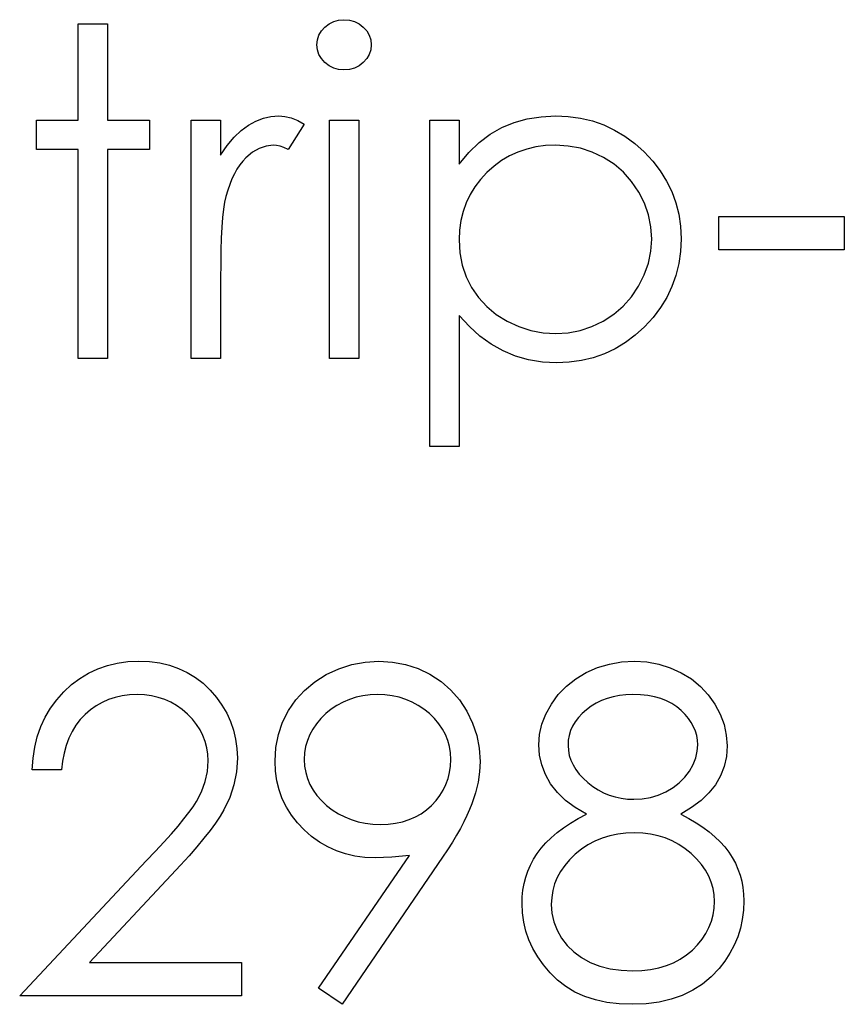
# Model space of a CAD drawing. Header units: inches. Extents: x 1694 to 2505, y -239 to -56.
# Tile 249 of 256: x 1863.679 to 1864.027, y -89.509 to -89.093. Entities that reach past the tile are written whole.
import ezdxf

# ---------------------------------------------------------------- set-up
doc = ezdxf.new("R2010")
doc.units = ezdxf.units.IN
doc.header["$LTSCALE"] = 0.5
doc.header["$MEASUREMENT"] = 0

msp = doc.modelspace()

# ---------------------------------------------------------------- linework, layer by layer
at = {"color": 7, "linetype": 'Continuous'}
for p, q in [((1863.70351, -89.09502), (1863.71588, -89.09502)), ((1863.70352, -89.13565), (1863.70352, -89.09502)), ((1863.71588, -89.09502), (1863.71588, -89.13565)), ((1863.80758, -89.09637), (1863.80935, -89.09502)), ((1863.80935, -89.09502), (1863.81131, -89.09402)), ((1863.81131, -89.09402), (1863.81338, -89.09345)), ((1863.81338, -89.09345), (1863.81564, -89.09325)), ((1863.81564, -89.09325), (1863.81793, -89.09345)), ((1863.81793, -89.09345), (1863.82006, -89.09402)), ((1863.82006, -89.09402), (1863.82202, -89.09502)), ((1863.82202, -89.09502), (1863.82378, -89.09637)), ((1863.80443, -89.10178), (1863.80507, -89.09982)), ((1863.80507, -89.09982), (1863.80612, -89.098)), ((1863.80612, -89.098), (1863.80758, -89.09637)), ((1863.82378, -89.09637), (1863.82527, -89.098)), ((1863.82527, -89.098), (1863.82632, -89.09982)), ((1863.82632, -89.09982), (1863.82696, -89.10178)), ((1863.80421, -89.10391), (1863.80443, -89.10178)), ((1863.80443, -89.10598), (1863.80421, -89.10391)), ((1863.82696, -89.10178), (1863.82718, -89.10391)), ((1863.82718, -89.10391), (1863.82696, -89.10598)), ((1863.80507, -89.10791), (1863.80443, -89.10598)), ((1863.80612, -89.1097), (1863.80507, -89.10791)), ((1863.82632, -89.10791), (1863.82527, -89.1097)), ((1863.82696, -89.10598), (1863.82632, -89.10791)), ((1863.80758, -89.11133), (1863.80612, -89.1097)), ((1863.80935, -89.11268), (1863.80758, -89.11133)), ((1863.81131, -89.11368), (1863.80935, -89.11268)), ((1863.82202, -89.11268), (1863.82006, -89.11368)), ((1863.82378, -89.11133), (1863.82202, -89.11268)), ((1863.82527, -89.1097), (1863.82378, -89.11133)), ((1863.81338, -89.11426), (1863.81131, -89.11368)), ((1863.81564, -89.11445), (1863.81338, -89.11426)), ((1863.81793, -89.11426), (1863.81564, -89.11445)), ((1863.82006, -89.11368), (1863.81793, -89.11426)), ((1863.68585, -89.14802), (1863.68585, -89.13565)), ((1863.68585, -89.13565), (1863.70352, -89.13565)), ((1863.71588, -89.13565), (1863.73355, -89.13565)), ((1863.73355, -89.13565), (1863.73355, -89.14802)), ((1863.75121, -89.13565), (1863.76358, -89.13565)), ((1863.75121, -89.23635), (1863.75121, -89.13565)), ((1863.76358, -89.13565), (1863.76358, -89.15047)), ((1863.77528, -89.1378), (1863.7784, -89.13609)), ((1863.7784, -89.13609), (1863.78161, -89.13485)), ((1863.78161, -89.13485), (1863.78483, -89.13413)), ((1863.78483, -89.13413), (1863.78815, -89.13388)), ((1863.78815, -89.13388), (1863.79071, -89.1341)), ((1863.79071, -89.1341), (1863.79336, -89.13474)), ((1863.79891, -89.13733), (1863.79212, -89.14804)), ((1863.79336, -89.13474), (1863.7961, -89.13582)), ((1863.7961, -89.13582), (1863.79891, -89.13733)), ((1863.80951, -89.13565), (1863.82188, -89.13565)), ((1863.80951, -89.23635), (1863.80951, -89.13565)), ((1863.82188, -89.13565), (1863.82188, -89.23635)), ((1863.85191, -89.13565), (1863.86428, -89.13565)), ((1863.85191, -89.27345), (1863.85191, -89.13565)), ((1863.86428, -89.13565), (1863.86428, -89.15428)), ((1863.88225, -89.13877), (1863.88749, -89.13664)), ((1863.88749, -89.13664), (1863.89301, -89.1351)), ((1863.89301, -89.1351), (1863.89884, -89.13419)), ((1863.89884, -89.13419), (1863.90496, -89.13388)), ((1863.90496, -89.13388), (1863.91032, -89.13413)), ((1863.91032, -89.13413), (1863.91551, -89.13482)), ((1863.91551, -89.13482), (1863.92048, -89.13601)), ((1863.92048, -89.13601), (1863.92525, -89.13769)), ((1863.76929, -89.14291), (1863.77225, -89.14007)), ((1863.77225, -89.14007), (1863.77528, -89.1378)), ((1863.87267, -89.14509), (1863.87731, -89.14156)), ((1863.87731, -89.14156), (1863.88225, -89.13877)), ((1863.92525, -89.13769), (1863.92983, -89.13982)), ((1863.92983, -89.13982), (1863.9342, -89.14244)), ((1863.7664, -89.14639), (1863.76929, -89.14291)), ((1863.86833, -89.14931), (1863.87267, -89.14509)), ((1863.9342, -89.14244), (1863.93839, -89.14553)), ((1863.93839, -89.14553), (1863.94237, -89.14909)), ((1863.70352, -89.14802), (1863.68585, -89.14802)), ((1863.70352, -89.23635), (1863.70352, -89.14802)), ((1863.73355, -89.14802), (1863.71588, -89.14802)), ((1863.71588, -89.14802), (1863.71588, -89.23635)), ((1863.76358, -89.15047), (1863.7664, -89.14639)), ((1863.77708, -89.14923), (1863.77426, -89.15155)), ((1863.77992, -89.14758), (1863.77708, -89.14923)), ((1863.78285, -89.14658), (1863.77992, -89.14758)), ((1863.7858, -89.14625), (1863.78285, -89.14658)), ((1863.78715, -89.14636), (1863.7858, -89.14625)), ((1863.78867, -89.14669), (1863.78715, -89.14636)), ((1863.79033, -89.14727), (1863.78867, -89.14669)), ((1863.79212, -89.14804), (1863.79033, -89.14727)), ((1863.86428, -89.15428), (1863.86833, -89.14931)), ((1863.88906, -89.14912), (1863.88553, -89.15072)), ((1863.89276, -89.14785), (1863.88906, -89.14912)), ((1863.89663, -89.14697), (1863.89276, -89.14785)), ((1863.90066, -89.14642), (1863.89663, -89.14697)), ((1863.90485, -89.14625), (1863.90066, -89.14642)), ((1863.91026, -89.14658), (1863.90485, -89.14625)), ((1863.91545, -89.14755), (1863.91026, -89.14658)), ((1863.92042, -89.14918), (1863.91545, -89.14755)), ((1863.9252, -89.15144), (1863.92042, -89.14918)), ((1863.94237, -89.14909), (1863.94601, -89.15299)), ((1863.77291, -89.15296), (1863.77164, -89.15456)), ((1863.77426, -89.15155), (1863.77291, -89.15296)), ((1863.88219, -89.15268), (1863.87899, -89.15503)), ((1863.88553, -89.15072), (1863.88219, -89.15268)), ((1863.92961, -89.15428), (1863.9252, -89.15144)), ((1863.93356, -89.15768), (1863.92961, -89.15428)), ((1863.94601, -89.15299), (1863.94916, -89.1571)), ((1863.76938, -89.15829), (1863.76836, -89.16044)), ((1863.77048, -89.15633), (1863.76938, -89.15829)), ((1863.77164, -89.15456), (1863.77048, -89.15633)), ((1863.87598, -89.15771), (1863.87325, -89.16066)), ((1863.87899, -89.15503), (1863.87598, -89.15771)), ((1863.93704, -89.16157), (1863.93356, -89.15768)), ((1863.94916, -89.1571), (1863.95183, -89.16138)), ((1863.76836, -89.16044), (1863.76742, -89.16276)), ((1863.87325, -89.16066), (1863.87087, -89.16378)), ((1863.94002, -89.16601), (1863.93704, -89.16157)), ((1863.95183, -89.16138), (1863.95401, -89.16585)), ((1863.76656, -89.16527), (1863.76579, -89.16795)), ((1863.76742, -89.16276), (1863.76656, -89.16527)), ((1863.87087, -89.16378), (1863.86886, -89.16709)), ((1863.94245, -89.17076), (1863.94002, -89.16601)), ((1863.95401, -89.16585), (1863.95573, -89.17054)), ((1863.76526, -89.17035), (1863.76482, -89.1733)), ((1863.76579, -89.16795), (1863.76526, -89.17035)), ((1863.8672, -89.17057), (1863.86593, -89.17421)), ((1863.86886, -89.16709), (1863.8672, -89.17057)), ((1863.94416, -89.17568), (1863.94245, -89.17076)), ((1863.95573, -89.17054), (1863.95694, -89.1754)), ((1863.76482, -89.1733), (1863.76444, -89.17681)), ((1863.86593, -89.17421), (1863.86502, -89.17805)), ((1863.76444, -89.17681), (1863.76413, -89.18086)), ((1863.86502, -89.17805), (1863.86447, -89.18205)), ((1863.94521, -89.1807), (1863.94416, -89.17568)), ((1863.95694, -89.1754), (1863.95766, -89.18048)), ((1863.9738, -89.17628), (1864.0268, -89.17628)), ((1863.97381, -89.19042), (1863.97381, -89.17628)), ((1864.0268, -89.17628), (1864.0268, -89.19042)), ((1863.76413, -89.18086), (1863.76388, -89.18545)), ((1863.86447, -89.18205), (1863.86428, -89.18622)), ((1863.94554, -89.18586), (1863.94521, -89.1807)), ((1863.95766, -89.18048), (1863.95791, -89.18572)), ((1863.76388, -89.18545), (1863.76372, -89.19058)), ((1863.86428, -89.18622), (1863.86461, -89.19169)), ((1863.94518, -89.191), (1863.94554, -89.18586)), ((1863.95791, -89.18572), (1863.95766, -89.19108)), ((1863.76372, -89.19058), (1863.76361, -89.19627)), ((1863.86461, -89.19169), (1863.86557, -89.19685)), ((1863.94416, -89.19602), (1863.94518, -89.191)), ((1863.95766, -89.19108), (1863.95694, -89.19624)), ((1864.0268, -89.19042), (1863.97381, -89.19042)), ((1863.76361, -89.19627), (1863.76358, -89.20251)), ((1863.86557, -89.19685), (1863.8672, -89.20176)), ((1863.94239, -89.20093), (1863.94416, -89.19602)), ((1863.95694, -89.19624), (1863.95575, -89.20118)), ((1863.76358, -89.20251), (1863.76358, -89.23635)), ((1863.8672, -89.20176), (1863.86949, -89.20637)), ((1863.93996, -89.20574), (1863.94239, -89.20093)), ((1863.95575, -89.20118), (1863.95407, -89.20593)), ((1863.86949, -89.20637), (1863.87239, -89.21059)), ((1863.93696, -89.21021), (1863.93996, -89.20574)), ((1863.95407, -89.20593), (1863.95189, -89.21048)), ((1863.87239, -89.21059), (1863.87587, -89.21438)), ((1863.93348, -89.21415), (1863.93696, -89.21021)), ((1863.95189, -89.21048), (1863.94924, -89.21482)), ((1863.87587, -89.21438), (1863.8799, -89.21769)), ((1863.9295, -89.21758), (1863.93348, -89.21415)), ((1863.94924, -89.21482), (1863.94612, -89.21893)), ((1863.86856, -89.22277), (1863.86428, -89.2181)), ((1863.86428, -89.2181), (1863.86428, -89.27345)), ((1863.8799, -89.21769), (1863.88448, -89.22053)), ((1863.88448, -89.22053), (1863.88942, -89.22282)), ((1863.92031, -89.22279), (1863.92506, -89.22048)), ((1863.92506, -89.22048), (1863.9295, -89.21758)), ((1863.94612, -89.21893), (1863.9425, -89.22285)), ((1863.87305, -89.22682), (1863.86856, -89.22277)), ((1863.88942, -89.22282), (1863.8945, -89.22445)), ((1863.8945, -89.22445), (1863.89969, -89.22542)), ((1863.91029, -89.22542), (1863.91537, -89.22442)), ((1863.91537, -89.22442), (1863.92031, -89.22279)), ((1863.9425, -89.22285), (1863.93856, -89.22644)), ((1863.87783, -89.23027), (1863.87305, -89.22682)), ((1863.89969, -89.22542), (1863.90505, -89.22575)), ((1863.90505, -89.22575), (1863.91029, -89.22542)), ((1863.93856, -89.22644), (1863.93442, -89.22953)), ((1863.88283, -89.23309), (1863.87783, -89.23027)), ((1863.8881, -89.2353), (1863.88283, -89.23309)), ((1863.93006, -89.23215), (1863.92553, -89.2343)), ((1863.93442, -89.22953), (1863.93006, -89.23215)), ((1863.71588, -89.23635), (1863.70352, -89.23635)), ((1863.76358, -89.23635), (1863.75121, -89.23635)), ((1863.82188, -89.23635), (1863.80951, -89.23635)), ((1863.89359, -89.23684), (1863.8881, -89.2353)), ((1863.89936, -89.23781), (1863.89359, -89.23684)), ((1863.91584, -89.23715), (1863.91068, -89.23787)), ((1863.92078, -89.23596), (1863.91584, -89.23715)), ((1863.92553, -89.2343), (1863.92078, -89.23596)), ((1863.90535, -89.23811), (1863.89936, -89.23781)), ((1863.91068, -89.23787), (1863.90535, -89.23811)), ((1863.86428, -89.27345), (1863.85191, -89.27345)), ((1863.71171, -89.36728), (1863.71577, -89.36587)), ((1863.71577, -89.36587), (1863.71999, -89.36485)), ((1863.71999, -89.36485), (1863.72441, -89.36424)), ((1863.72441, -89.36424), (1863.72902, -89.36405)), ((1863.72902, -89.36405), (1863.73355, -89.36424)), ((1863.73355, -89.36424), (1863.73788, -89.36482)), ((1863.73788, -89.36482), (1863.74197, -89.36576)), ((1863.74197, -89.36576), (1863.74586, -89.36708)), ((1863.81346, -89.36725), (1863.81892, -89.36546)), ((1863.81892, -89.36546), (1863.82458, -89.36441)), ((1863.82458, -89.36441), (1863.83041, -89.36405)), ((1863.83041, -89.36405), (1863.83612, -89.36441)), ((1863.83612, -89.36441), (1863.84161, -89.36543)), ((1863.84161, -89.36543), (1863.84689, -89.36717)), ((1863.92269, -89.36675), (1863.92768, -89.36526)), ((1863.92768, -89.36526), (1863.93284, -89.36435)), ((1863.93284, -89.36435), (1863.93823, -89.36405)), ((1863.93823, -89.36405), (1863.94347, -89.36435)), ((1863.94347, -89.36435), (1863.94849, -89.36526)), ((1863.94849, -89.36526), (1863.95332, -89.36681)), ((1863.70421, -89.37131), (1863.70788, -89.3691)), ((1863.70788, -89.3691), (1863.71171, -89.36728)), ((1863.74586, -89.36708), (1863.7495, -89.36882)), ((1863.7495, -89.36882), (1863.75293, -89.37092)), ((1863.8033, -89.37283), (1863.80819, -89.36973)), ((1863.80819, -89.36973), (1863.81346, -89.36725)), ((1863.84689, -89.36717), (1863.85194, -89.3696)), ((1863.85194, -89.3696), (1863.85663, -89.37266)), ((1863.91344, -89.37153), (1863.91788, -89.36888)), ((1863.91788, -89.36888), (1863.92269, -89.36675)), ((1863.95332, -89.36681), (1863.95796, -89.36893)), ((1863.95796, -89.36893), (1863.96227, -89.37158)), ((1863.69742, -89.37697), (1863.7007, -89.37393)), ((1863.7007, -89.37393), (1863.70421, -89.37131)), ((1863.75293, -89.37092), (1863.75616, -89.37338)), ((1863.75616, -89.37338), (1863.75914, -89.37625)), ((1863.799, -89.37639), (1863.8033, -89.37283)), ((1863.85663, -89.37266), (1863.86077, -89.37625)), ((1863.90952, -89.37462), (1863.91344, -89.37153)), ((1863.96227, -89.37158), (1863.96605, -89.3747)), ((1863.69441, -89.38031), (1863.69742, -89.37697)), ((1863.72207, -89.3787), (1863.71911, -89.37937)), ((1863.72516, -89.37832), (1863.72207, -89.3787)), ((1863.72839, -89.37818), (1863.72516, -89.37832)), ((1863.73148, -89.37832), (1863.72839, -89.37818)), ((1863.73443, -89.3787), (1863.73148, -89.37832)), ((1863.73725, -89.37934), (1863.73443, -89.3787)), ((1863.75914, -89.37625), (1863.76184, -89.37937)), ((1863.7953, -89.38042), (1863.799, -89.37639)), ((1863.82362, -89.37868), (1863.82072, -89.37931)), ((1863.82663, -89.37832), (1863.82362, -89.37868)), ((1863.82977, -89.37818), (1863.82663, -89.37832)), ((1863.83295, -89.37832), (1863.82977, -89.37818)), ((1863.83598, -89.37868), (1863.83295, -89.37832)), ((1863.83891, -89.37931), (1863.83598, -89.37868)), ((1863.86077, -89.37625), (1863.86439, -89.38042)), ((1863.90317, -89.38216), (1863.9061, -89.37815)), ((1863.9061, -89.37815), (1863.90952, -89.37462)), ((1863.93188, -89.37857), (1863.92925, -89.37906)), ((1863.93464, -89.37829), (1863.93188, -89.37857)), ((1863.93753, -89.37818), (1863.93464, -89.37829)), ((1863.94079, -89.37829), (1863.93754, -89.37818)), ((1863.94383, -89.37859), (1863.94079, -89.37829)), ((1863.94667, -89.37912), (1863.94383, -89.37859)), ((1863.96605, -89.3747), (1863.96936, -89.37824)), ((1863.96936, -89.37824), (1863.97218, -89.38221)), ((1863.69178, -89.38387), (1863.69441, -89.38031)), ((1863.71108, -89.38287), (1863.70868, -89.38458)), ((1863.71362, -89.38144), (1863.71108, -89.38287)), ((1863.7163, -89.38028), (1863.71362, -89.38144)), ((1863.71911, -89.37937), (1863.7163, -89.38028)), ((1863.73998, -89.38025), (1863.73725, -89.37934)), ((1863.74257, -89.38141), (1863.73998, -89.38025)), ((1863.74503, -89.38282), (1863.74257, -89.38141)), ((1863.74738, -89.3845), (1863.74503, -89.38282)), ((1863.76184, -89.37937), (1863.76416, -89.38262)), ((1863.76416, -89.38262), (1863.76615, -89.38602)), ((1863.79218, -89.38494), (1863.7953, -89.38042)), ((1863.81269, -89.38271), (1863.81026, -89.38434)), ((1863.81525, -89.38133), (1863.81269, -89.38271)), ((1863.81793, -89.3802), (1863.81525, -89.38133)), ((1863.82072, -89.37931), (1863.81793, -89.3802)), ((1863.8417, -89.3802), (1863.83891, -89.37931)), ((1863.84437, -89.38133), (1863.8417, -89.3802)), ((1863.84694, -89.38271), (1863.84437, -89.38133)), ((1863.84937, -89.38434), (1863.84694, -89.38271)), ((1863.86439, -89.38042), (1863.86748, -89.38514)), ((1863.90085, -89.38638), (1863.90317, -89.38216)), ((1863.92211, -89.38174), (1863.91998, -89.38304)), ((1863.92434, -89.38066), (1863.92211, -89.38174)), ((1863.92674, -89.37975), (1863.92434, -89.38066)), ((1863.92925, -89.37906), (1863.92674, -89.37975)), ((1863.94932, -89.37984), (1863.94667, -89.37912)), ((1863.95178, -89.38078), (1863.94932, -89.37984)), ((1863.95404, -89.38193), (1863.95178, -89.38078)), ((1863.95609, -89.38329), (1863.95404, -89.38193)), ((1863.97218, -89.38221), (1863.97444, -89.38643)), ((1863.68955, -89.38768), (1863.69178, -89.38387)), ((1863.70641, -89.38654), (1863.70434, -89.38872)), ((1863.70868, -89.38458), (1863.70641, -89.38654)), ((1863.74961, -89.38643), (1863.74738, -89.3845)), ((1863.75166, -89.38856), (1863.74961, -89.38643)), ((1863.76615, -89.38602), (1863.76778, -89.38953)), ((1863.78972, -89.38983), (1863.79218, -89.38494)), ((1863.80794, -89.38621), (1863.80581, -89.38826)), ((1863.81026, -89.38434), (1863.80794, -89.38621)), ((1863.85169, -89.38621), (1863.84937, -89.38434)), ((1863.85382, -89.38826), (1863.85169, -89.38621)), ((1863.86748, -89.38514), (1863.86994, -89.39019)), ((1863.89917, -89.39068), (1863.90085, -89.38638)), ((1863.91614, -89.38616), (1863.91457, -89.38784)), ((1863.91797, -89.38453), (1863.91614, -89.38616)), ((1863.91998, -89.38304), (1863.91797, -89.38453)), ((1863.95793, -89.38483), (1863.95609, -89.38329)), ((1863.95959, -89.38652), (1863.95793, -89.38483)), ((1863.96103, -89.38823), (1863.95959, -89.38652)), ((1863.97444, -89.38643), (1863.97604, -89.3908)), ((1863.6877, -89.39168), (1863.68955, -89.38768)), ((1863.70252, -89.39113), (1863.70092, -89.39375)), ((1863.70434, -89.38872), (1863.70252, -89.39113)), ((1863.75339, -89.39077), (1863.75166, -89.38856)), ((1863.75489, -89.39306), (1863.75339, -89.39077)), ((1863.76778, -89.38953), (1863.76902, -89.3932)), ((1863.78795, -89.39502), (1863.78972, -89.38983)), ((1863.80399, -89.39044), (1863.80245, -89.3927)), ((1863.80581, -89.38826), (1863.80399, -89.39044)), ((1863.85566, -89.39044), (1863.85382, -89.38826)), ((1863.85721, -89.3927), (1863.85566, -89.39044)), ((1863.86994, -89.39019), (1863.8717, -89.39543)), ((1863.89817, -89.39502), (1863.89917, -89.39068)), ((1863.91325, -89.38961), (1863.91214, -89.39146)), ((1863.91457, -89.38784), (1863.91325, -89.38961)), ((1863.96221, -89.38997), (1863.96103, -89.38823)), ((1863.96321, -89.39176), (1863.96221, -89.38997)), ((1863.97604, -89.3908), (1863.97701, -89.39524)), ((1863.68621, -89.39593), (1863.6877, -89.39168)), ((1863.70092, -89.39375), (1863.69954, -89.39656)), ((1863.75613, -89.39549), (1863.75489, -89.39306)), ((1863.76902, -89.3932), (1863.76993, -89.39701)), ((1863.78691, -89.40048), (1863.78795, -89.39502)), ((1863.80118, -89.39505), (1863.80018, -89.39753)), ((1863.80245, -89.3927), (1863.80118, -89.39505)), ((1863.85848, -89.39505), (1863.85721, -89.3927)), ((1863.85947, -89.39753), (1863.85848, -89.39505)), ((1863.89784, -89.39941), (1863.89817, -89.39502)), ((1863.91071, -89.39538), (1863.91032, -89.39745)), ((1863.91131, -89.39339), (1863.91071, -89.39538)), ((1863.91214, -89.39146), (1863.91131, -89.39339)), ((1863.96398, -89.39361), (1863.96321, -89.39176)), ((1863.96453, -89.39546), (1863.96398, -89.39361)), ((1863.97701, -89.39524), (1863.97734, -89.39979)), ((1863.68513, -89.40037), (1863.68621, -89.39593)), ((1863.69954, -89.39656), (1863.69841, -89.3996)), ((1863.75707, -89.398), (1863.75613, -89.39549)), ((1863.75773, -89.40059), (1863.75707, -89.398)), ((1863.76993, -89.39701), (1863.77045, -89.40093)), ((1863.80018, -89.39753), (1863.79946, -89.4001)), ((1863.86019, -89.4001), (1863.85947, -89.39753)), ((1863.8717, -89.39543), (1863.87275, -89.40082)), ((1863.89815, -89.40371), (1863.89784, -89.39941)), ((1863.91032, -89.39745), (1863.91021, -89.3996)), ((1863.96486, -89.39736), (1863.96453, -89.39546)), ((1863.96475, -89.40211), (1863.96497, -89.39932)), ((1863.96497, -89.39932), (1863.96486, -89.39736)), ((1863.68441, -89.40507), (1863.68513, -89.40037)), ((1863.69753, -89.40286), (1863.69686, -89.40631)), ((1863.69841, -89.3996), (1863.69753, -89.40286)), ((1863.75814, -89.4033), (1863.75773, -89.40059)), ((1863.75828, -89.40611), (1863.75814, -89.4033)), ((1863.77045, -89.40093), (1863.77065, -89.40501)), ((1863.78655, -89.40625), (1863.78691, -89.40048)), ((1863.79905, -89.40277), (1863.79891, -89.40556)), ((1863.79946, -89.4001), (1863.79905, -89.40277)), ((1863.86061, -89.40277), (1863.86019, -89.4001)), ((1863.86074, -89.40556), (1863.86061, -89.40277)), ((1863.87275, -89.40082), (1863.87311, -89.40639)), ((1863.91021, -89.3996), (1863.91035, -89.40175)), ((1863.91035, -89.40175), (1863.91073, -89.40382)), ((1863.96409, -89.4049), (1863.96475, -89.40211)), ((1863.97734, -89.39979), (1863.97704, -89.40427)), ((1863.68408, -89.40998), (1863.68441, -89.40507)), ((1863.69686, -89.40631), (1863.69645, -89.40998)), ((1863.75798, -89.41059), (1863.75828, -89.40611)), ((1863.77065, -89.40501), (1863.77029, -89.41075)), ((1863.78674, -89.41048), (1863.78655, -89.40625)), ((1863.79891, -89.40556), (1863.79905, -89.40835)), ((1863.86061, -89.40835), (1863.86074, -89.40556)), ((1863.87311, -89.40639), (1863.87289, -89.41072)), ((1863.89911, -89.40788), (1863.89815, -89.40371)), ((1863.91073, -89.40382), (1863.91137, -89.40587)), ((1863.91137, -89.40587), (1863.91231, -89.40785)), ((1863.91231, -89.40785), (1863.91347, -89.40979)), ((1863.96141, -89.41045), (1863.96296, -89.40766)), ((1863.96296, -89.40766), (1863.96409, -89.4049)), ((1863.97704, -89.40427), (1863.97613, -89.40849)), ((1863.69645, -89.40998), (1863.68408, -89.40998)), ((1863.75707, -89.41492), (1863.75798, -89.41059)), ((1863.77029, -89.41075), (1863.76921, -89.4163)), ((1863.78732, -89.41453), (1863.78674, -89.41048)), ((1863.79905, -89.40835), (1863.79949, -89.41103)), ((1863.79949, -89.41103), (1863.80024, -89.4136)), ((1863.85961, -89.4136), (1863.86025, -89.41103)), ((1863.86025, -89.41103), (1863.86061, -89.40835)), ((1863.87289, -89.41072), (1863.87225, -89.41514)), ((1863.90066, -89.41191), (1863.89911, -89.40788)), ((1863.90287, -89.4158), (1863.90066, -89.41191)), ((1863.91347, -89.40979), (1863.9149, -89.41169)), ((1863.9149, -89.41169), (1863.91658, -89.41351)), ((1863.95945, -89.41307), (1863.96141, -89.41045)), ((1863.97613, -89.40849), (1863.97458, -89.41246)), ((1863.75552, -89.41917), (1863.75707, -89.41492)), ((1863.78829, -89.41843), (1863.78732, -89.41453)), ((1863.80024, -89.4136), (1863.80126, -89.41608)), ((1863.80126, -89.41608), (1863.80258, -89.41845)), ((1863.85757, -89.41845), (1863.8587, -89.41608)), ((1863.8587, -89.41608), (1863.85961, -89.4136)), ((1863.87225, -89.41514), (1863.87115, -89.4197)), ((1863.90571, -89.41947), (1863.90287, -89.4158)), ((1863.91658, -89.41351), (1863.91854, -89.41531)), ((1863.91854, -89.41531), (1863.92067, -89.41696)), ((1863.95451, -89.41743), (1863.95716, -89.41539)), ((1863.95716, -89.41539), (1863.95945, -89.41307)), ((1863.97458, -89.41246), (1863.97245, -89.41619)), ((1863.75337, -89.42331), (1863.75552, -89.41917)), ((1863.76921, -89.4163), (1863.76744, -89.42166)), ((1863.78961, -89.42212), (1863.78829, -89.41843)), ((1863.80258, -89.41845), (1863.80421, -89.42072)), ((1863.85616, -89.42072), (1863.85757, -89.41845)), ((1863.87115, -89.4197), (1863.86963, -89.42433)), ((1863.90916, -89.42281), (1863.90571, -89.41947)), ((1863.92067, -89.41696), (1863.92291, -89.4184)), ((1863.92291, -89.4184), (1863.9252, -89.41959)), ((1863.9252, -89.41959), (1863.9276, -89.42058)), ((1863.94827, -89.42055), (1863.9515, -89.41917)), ((1863.9515, -89.41917), (1863.95451, -89.41743)), ((1863.96969, -89.41967), (1863.96635, -89.42287)), ((1863.97245, -89.41619), (1863.96969, -89.41967)), ((1863.75196, -89.42549), (1863.75337, -89.42331)), ((1863.76744, -89.42166), (1863.76493, -89.42684)), ((1863.79135, -89.42569), (1863.78961, -89.42212)), ((1863.80421, -89.42072), (1863.80612, -89.42287)), ((1863.80612, -89.42287), (1863.80833, -89.42494)), ((1863.8526, -89.42494), (1863.85451, -89.42287)), ((1863.85451, -89.42287), (1863.85616, -89.42072)), ((1863.86963, -89.42433), (1863.86869, -89.42673)), ((1863.91325, -89.42588), (1863.90916, -89.42281)), ((1863.9276, -89.42058), (1863.93008, -89.42135)), ((1863.93008, -89.42135), (1863.93265, -89.4219)), ((1863.93265, -89.4219), (1863.9353, -89.42224)), ((1863.9353, -89.42224), (1863.93803, -89.42235)), ((1863.93803, -89.42235), (1863.94154, -89.42215)), ((1863.94154, -89.42215), (1863.94496, -89.42155)), ((1863.94496, -89.42155), (1863.94827, -89.42055)), ((1863.96635, -89.42287), (1863.96235, -89.42588)), ((1863.74809, -89.43065), (1863.75022, -89.42795)), ((1863.75022, -89.42795), (1863.75196, -89.42549)), ((1863.76493, -89.42684), (1863.76333, -89.42949)), ((1863.79345, -89.42905), (1863.79135, -89.42569)), ((1863.80833, -89.42494), (1863.81073, -89.42682)), ((1863.81073, -89.42682), (1863.81327, -89.42845)), ((1863.81327, -89.42845), (1863.81594, -89.42983)), ((1863.84576, -89.42983), (1863.84821, -89.42845)), ((1863.84821, -89.42845), (1863.85048, -89.42682)), ((1863.85048, -89.42682), (1863.8526, -89.42494)), ((1863.86869, -89.42673), (1863.86756, -89.42925)), ((1863.91797, -89.42861), (1863.91325, -89.42588)), ((1863.91449, -89.43046), (1863.91797, -89.42861)), ((1863.96235, -89.42588), (1863.95777, -89.42861)), ((1863.95777, -89.42861), (1863.96114, -89.43041)), ((1863.74564, -89.43366), (1863.74809, -89.43065)), ((1863.7614, -89.43239), (1863.75914, -89.43551)), ((1863.76333, -89.42949), (1863.7614, -89.43239)), ((1863.79596, -89.43226), (1863.79345, -89.42905)), ((1863.79883, -89.43529), (1863.79596, -89.43226)), ((1863.81594, -89.42983), (1863.8187, -89.43093)), ((1863.8187, -89.43093), (1863.8216, -89.43181)), ((1863.8216, -89.43181), (1863.82464, -89.43245)), ((1863.82464, -89.43245), (1863.82779, -89.43281)), ((1863.83433, -89.43281), (1863.83742, -89.43245)), ((1863.83742, -89.43245), (1863.84037, -89.43181)), ((1863.84037, -89.43181), (1863.84313, -89.43093)), ((1863.84313, -89.43093), (1863.84576, -89.42983)), ((1863.86626, -89.4319), (1863.8648, -89.43463)), ((1863.86756, -89.42925), (1863.86626, -89.4319)), ((1863.9083, -89.43438), (1863.91129, -89.43239)), ((1863.91129, -89.43239), (1863.91449, -89.43046)), ((1863.96114, -89.43041), (1863.96426, -89.43226)), ((1863.96426, -89.43226), (1863.96713, -89.43419)), ((1863.73965, -89.44045), (1863.74282, -89.43692)), ((1863.74282, -89.43692), (1863.74564, -89.43366)), ((1863.75914, -89.43551), (1863.75654, -89.43882)), ((1863.80198, -89.43805), (1863.79883, -89.43529)), ((1863.82779, -89.43281), (1863.83104, -89.43295)), ((1863.83104, -89.43295), (1863.83433, -89.43281)), ((1863.8648, -89.43463), (1863.86317, -89.43753)), ((1863.90311, -89.43858), (1863.9056, -89.43645)), ((1863.9056, -89.43645), (1863.9083, -89.43438)), ((1863.93467, -89.43662), (1863.93116, -89.43706)), ((1863.93834, -89.43648), (1863.93467, -89.43662)), ((1863.94176, -89.43662), (1863.93834, -89.43648)), ((1863.94504, -89.43703), (1863.94176, -89.43662)), ((1863.96713, -89.43419), (1863.96978, -89.43615)), ((1863.96978, -89.43615), (1863.97221, -89.43819)), ((1863.73612, -89.44426), (1863.73965, -89.44045)), ((1863.75654, -89.43882), (1863.75359, -89.44241)), ((1863.80532, -89.44045), (1863.80198, -89.43805)), ((1863.80879, -89.44247), (1863.80532, -89.44045)), ((1863.86138, -89.44051), (1863.85939, -89.44363)), ((1863.86317, -89.43753), (1863.86138, -89.44051)), ((1863.89892, -89.44299), (1863.90088, -89.44076)), ((1863.90088, -89.44076), (1863.90311, -89.43858)), ((1863.92153, -89.44004), (1863.9186, -89.44161)), ((1863.92459, -89.43874), (1863.92153, -89.44004)), ((1863.92779, -89.43775), (1863.92459, -89.43874)), ((1863.93116, -89.43706), (1863.92779, -89.43775)), ((1863.94822, -89.43772), (1863.94504, -89.43703)), ((1863.95125, -89.43869), (1863.94822, -89.43772)), ((1863.95418, -89.43993), (1863.95125, -89.43869)), ((1863.95697, -89.44145), (1863.95418, -89.43993)), ((1863.97221, -89.43819), (1863.97439, -89.44032)), ((1863.97439, -89.44032), (1863.97632, -89.44247)), ((1863.73222, -89.44835), (1863.73612, -89.44426)), ((1863.75359, -89.44241), (1863.75033, -89.44619)), ((1863.81247, -89.44412), (1863.80879, -89.44247)), ((1863.81627, -89.44542), (1863.81247, -89.44412)), ((1863.85939, -89.44363), (1863.85724, -89.44686)), ((1863.89718, -89.44531), (1863.89892, -89.44299)), ((1863.91584, -89.44346), (1863.91325, -89.44559)), ((1863.9186, -89.44161), (1863.91584, -89.44346)), ((1863.95962, -89.44324), (1863.95697, -89.44145)), ((1863.96216, -89.44531), (1863.95962, -89.44324)), ((1863.97632, -89.44247), (1863.97803, -89.4447)), ((1863.97803, -89.4447), (1863.97952, -89.447)), ((1863.67878, -89.50538), (1863.73222, -89.44835)), ((1863.75033, -89.44619), (1863.74671, -89.4502)), ((1863.80493, -89.50204), (1863.84324, -89.44603)), ((1863.85724, -89.44686), (1863.81481, -89.50891)), ((1863.82028, -89.44633), (1863.81627, -89.44542)), ((1863.82442, -89.44688), (1863.82028, -89.44633)), ((1863.82875, -89.44708), (1863.82442, -89.44688)), ((1863.8359, -89.4468), (1863.82875, -89.44708)), ((1863.84324, -89.44603), (1863.8359, -89.4468)), ((1863.89439, -89.45014), (1863.89569, -89.44769)), ((1863.89569, -89.44769), (1863.89718, -89.44531)), ((1863.91087, -89.44791), (1863.90883, -89.45031)), ((1863.91325, -89.44559), (1863.91087, -89.44791)), ((1863.96448, -89.44755), (1863.96216, -89.44531)), ((1863.96649, -89.44987), (1863.96448, -89.44755)), ((1863.97952, -89.447), (1863.98082, -89.44937)), ((1863.98082, -89.44937), (1863.98192, -89.45183)), ((1863.74671, -89.4502), (1863.74277, -89.45445)), ((1863.89238, -89.45525), (1863.89329, -89.45265)), ((1863.89329, -89.45265), (1863.89439, -89.45014)), ((1863.90709, -89.45282), (1863.90568, -89.45541)), ((1863.90883, -89.45031), (1863.90709, -89.45282)), ((1863.96818, -89.45227), (1863.96649, -89.44987)), ((1863.96958, -89.45475), (1863.96818, -89.45227)), ((1863.98192, -89.45183), (1863.98281, -89.45434)), ((1863.74277, -89.45445), (1863.70829, -89.49124)), ((1863.89169, -89.45793), (1863.89238, -89.45525)), ((1863.90568, -89.45541), (1863.90455, -89.45812)), ((1863.97066, -89.45732), (1863.96958, -89.45475)), ((1863.97143, -89.45997), (1863.97066, -89.45732)), ((1863.98281, -89.45434), (1863.98352, -89.45696)), ((1863.98352, -89.45696), (1863.98402, -89.45964)), ((1863.89089, -89.46347), (1863.89119, -89.46066)), ((1863.89119, -89.46066), (1863.89169, -89.45793)), ((1863.90378, -89.46091), (1863.90331, -89.46381)), ((1863.90455, -89.45812), (1863.90378, -89.46091)), ((1863.97187, -89.46267), (1863.97143, -89.45997)), ((1863.98402, -89.45964), (1863.9843, -89.4624)), ((1863.89078, -89.46637), (1863.89089, -89.46347)), ((1863.90331, -89.46381), (1863.90314, -89.46679)), ((1863.97204, -89.46549), (1863.97187, -89.46267)), ((1863.9719, -89.46839), (1863.97204, -89.46549)), ((1863.98441, -89.46524), (1863.98424, -89.46922)), ((1863.9843, -89.4624), (1863.98441, -89.46524)), ((1863.89097, -89.47032), (1863.89078, -89.46637)), ((1863.90314, -89.46679), (1863.90342, -89.47049)), ((1863.97146, -89.47118), (1863.9719, -89.46839)), ((1863.98424, -89.46922), (1863.98374, -89.47308)), ((1863.89152, -89.47418), (1863.89097, -89.47032)), ((1863.89243, -89.47797), (1863.89152, -89.47418)), ((1863.90342, -89.47049), (1863.90422, -89.47405)), ((1863.90422, -89.47405), (1863.90557, -89.47755)), ((1863.96969, -89.47648), (1863.97071, -89.47388)), ((1863.97071, -89.47388), (1863.97146, -89.47118)), ((1863.98374, -89.47308), (1863.98294, -89.47683)), ((1863.89373, -89.48166), (1863.89243, -89.47797)), ((1863.90557, -89.47755), (1863.90745, -89.48092)), ((1863.9684, -89.47899), (1863.96969, -89.47648)), ((1863.98294, -89.47683), (1863.98181, -89.48045)), ((1863.89541, -89.48528), (1863.89373, -89.48166)), ((1863.90745, -89.48092), (1863.90982, -89.48407)), ((1863.96486, -89.48376), (1863.96677, -89.48142)), ((1863.96677, -89.48142), (1863.9684, -89.47899)), ((1863.98181, -89.48045), (1863.98032, -89.48398)), ((1863.89743, -89.48881), (1863.89541, -89.48528)), ((1863.90982, -89.48407), (1863.91264, -89.4868)), ((1863.91264, -89.4868), (1863.91587, -89.4892)), ((1863.96025, -89.48807), (1863.96268, -89.486)), ((1863.96268, -89.486), (1863.96486, -89.48376)), ((1863.98032, -89.48398), (1863.97853, -89.48735)), ((1863.89983, -89.49226), (1863.89743, -89.48881)), ((1863.91587, -89.4892), (1863.91954, -89.49119)), ((1863.95476, -89.49135), (1863.9576, -89.48984)), ((1863.9576, -89.48984), (1863.96025, -89.48807)), ((1863.97643, -89.49064), (1863.97397, -89.49378)), ((1863.97853, -89.48735), (1863.97643, -89.49064)), ((1863.70829, -89.49124), (1863.77241, -89.49124)), ((1863.77241, -89.49124), (1863.77241, -89.50538)), ((1863.90262, -89.49563), (1863.89983, -89.49226)), ((1863.91954, -89.49119), (1863.9236, -89.49276)), ((1863.9236, -89.49276), (1863.92793, -89.49387)), ((1863.92793, -89.49387), (1863.93259, -89.49456)), ((1863.93259, -89.49456), (1863.93754, -89.49478)), ((1863.93754, -89.49478), (1863.9414, -89.49464)), ((1863.9414, -89.49464), (1863.94504, -89.49422)), ((1863.94504, -89.49422), (1863.94849, -89.49353)), ((1863.94849, -89.49353), (1863.95172, -89.49257)), ((1863.95172, -89.49257), (1863.95476, -89.49135)), ((1863.97397, -89.49378), (1863.9706, -89.49732)), ((1863.90576, -89.49875), (1863.90262, -89.49563)), ((1863.90924, -89.50143), (1863.90576, -89.49875)), ((1863.9706, -89.49732), (1863.96691, -89.50041)), ((1863.81481, -89.50891), (1863.80493, -89.50204)), ((1863.91305, -89.50372), (1863.90924, -89.50143)), ((1863.96285, -89.503), (1863.95843, -89.50513)), ((1863.96691, -89.50041), (1863.96285, -89.503)), ((1863.77241, -89.50538), (1863.67878, -89.50538)), ((1863.91725, -89.5056), (1863.91305, -89.50372)), ((1863.92175, -89.50703), (1863.91725, -89.5056)), ((1863.92663, -89.50808), (1863.92175, -89.50703)), ((1863.95368, -89.50678), (1863.9486, -89.50797)), ((1863.95843, -89.50513), (1863.95368, -89.50678)), ((1863.93185, -89.50869), (1863.92663, -89.50808)), ((1863.9374, -89.50891), (1863.93185, -89.50869)), ((1863.94317, -89.50866), (1863.9374, -89.50891)), ((1863.9486, -89.50797), (1863.94317, -89.50866))]:
    msp.add_line(p, q, dxfattribs=at)

doc.saveas('drawing.dxf')
